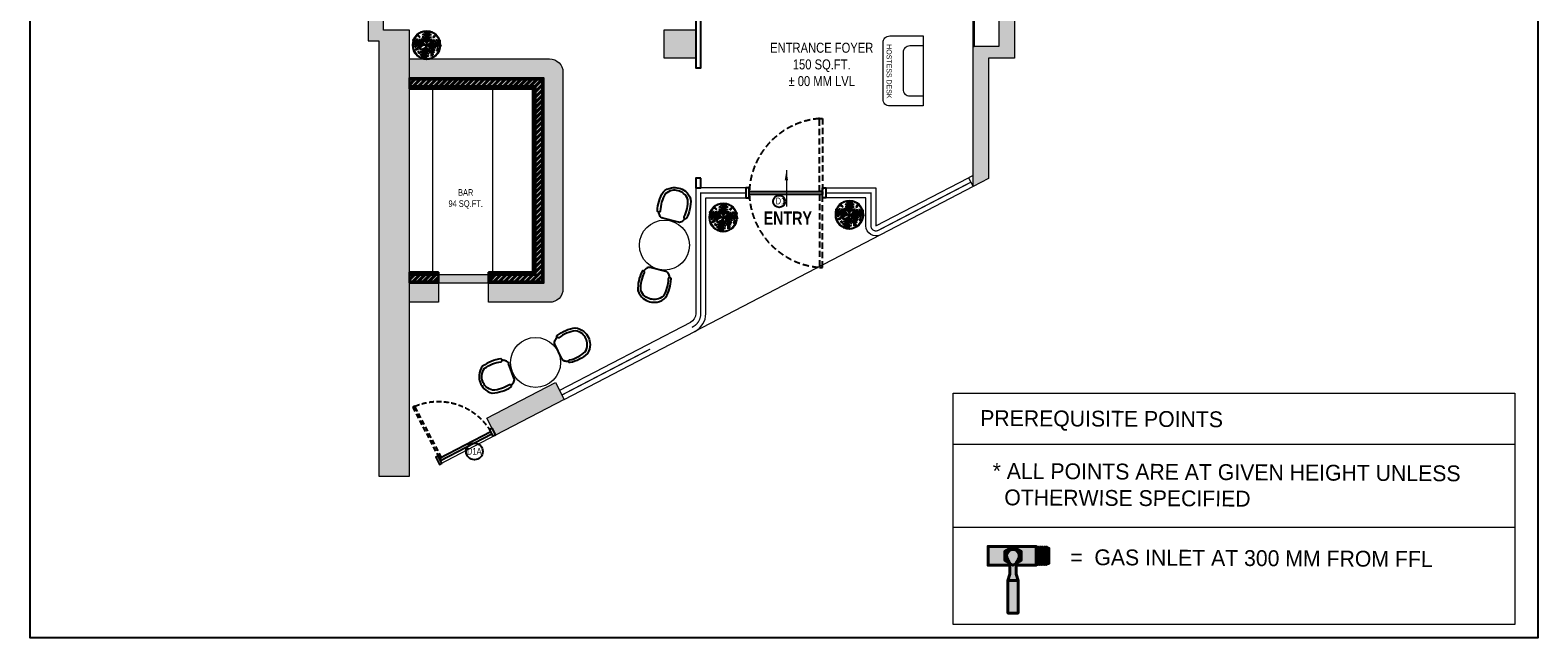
# Model space of a CAD drawing. Extents: x 3940905 to 4145695, y 925352 to 1109797.
# Tile 4 of 256: x 3999191 to 4021778, y 1015833 to 1024945. Entities that reach past the tile are written whole.
import ezdxf

# ---------------------------------------------------------------- set-up
doc = ezdxf.new("R2010")
doc.units = 0
doc.header["$LTSCALE"] = 750
doc.header["$MEASUREMENT"] = 0
doc.linetypes.add('DASHED2', pattern=[0.375, 0.25, -0.125])
doc.layers.get('0').update_dxf_attribs({"linetype": 'CONTINUOUS', "lineweight": 0})
for name, color, linetype, lineweight in [('A_ FURN', 15, 'CONTINUOUS', 15), ('CIVIL WALLS', 7, 'CONTINUOUS', 30), ('CKD-GAS', 1, 'CONTINUOUS', 40), ('CKD-Text', 7, 'CONTINUOUS', 0), ('COLUMN', 1, 'CONTINUOUS', 9), ('FACADE', 34, 'CONTINUOUS', 0), ('FURN', 15, 'CONTINUOUS', 5), ('HATCH', 7, 'CONTINUOUS', 0), ('plant', 72, 'CONTINUOUS', 25), ('PLANTERS', 92, 'CONTINUOUS', 9), ('PLANTS', 72, 'CONTINUOUS', 0), ('wall', 7, 'CONTINUOUS', 25)]:
    doc.layers.add(name, color=color, linetype=linetype, lineweight=lineweight)
for name, color, linetype in [('AR-FURNITURE', 34, 'CONTINUOUS'), ('DOOR', 44, 'CONTINUOUS'), ('GLASS', 5, 'CONTINUOUS'), ('S-Hatch_8', 7, 'CONTINUOUS'), ('TEXT', 7, 'CONTINUOUS')]:
    doc.layers.add(name, color=color, linetype=linetype)
doc.styles.add('ARA  TITLE BLOCK', font='times.ttf')
doc.styles.add('ARA-30', font='arial.ttf', dxfattribs={"width": 0.8, "height": 150})
doc.styles.add('ARA-75', font='arial.ttf', dxfattribs={"width": 0.8, "height": 150})
doc.styles.add('CKD_Dimension Text', font='BOOKOS.TTF')
doc.dimstyles.new('ARA-75', dxfattribs={"dimtxt": 150, "dimasz": 56.25, "dimexe": 0, "dimexo": 75, "dimgap": 7.5, "dimtad": 0, "dimdec": 0, "dimrnd": 5, "dimdsep": 46, "dimtxsty": 'ARA-75', "dimcen": 56.25, "dimdle": 56.25, "dimclrd": 256, "dimclre": 256, "dimclrt": 256, "dimazin": 3, "dimtfac": 1, "dimtdec": 0, "dimtix": 1, "dimtmove": 1, "dimatfit": 3, "dimfxl": 1, "dimtolj": 1, "dimlwd": 0, "dimlwe": 0, "dimarcsym": 0})

# ---------------------------------------------------------------- blocks, each defined once
blk = doc.blocks.new('gbdhsr')
at = {"layer": 'A_ FURN', "lineweight": 25}
blk.add_line((7562641, -860385), (7562884, -860385), dxfattribs=at)
blk.add_lwpolyline([(7562967, -860309, 0.417442), (7562987, -860297, 0.132147), (7562976, -860004, 0.146235), (7562870, -859909, 0.210467), (7562655, -859909, 0.146235), (7562549, -860004, 0.132147), (7562538, -860297, 0.430318), (7562558, -860309), (7562566, -860307, 0.405791), (7562578, -860287, -0.129483), (7562588, -860022, -0.13964), (7562672, -859947, -0.20833), (7562853, -859947, -0.13964), (7562937, -860022, -0.129483), (7562947, -860287, 0.405606), (7562959, -860307)], format="xyb", close=True, dxfattribs=at)
at = {"layer": 'A_ FURN', "elevation": 0}
blk.add_lwpolyline([(7562641, -860385, -0.242064), (7562588, -860354, -0.020734), (7562559, -860309), (7562566, -860307, 0.405791), (7562578, -860287, -0.129483), (7562588, -860022, -0.13964), (7562672, -859947, -0.20833), (7562853, -859947, -0.13964), (7562937, -860022, -0.129483), (7562947, -860287, 0.405164), (7562959, -860307), (7562966, -860309, -0.0202), (7562936, -860354, -0.238331), (7562884, -860385)], format="xyb", close=True, dxfattribs=at)
at = {"layer": 'A_ FURN', "lineweight": 25}
for centre, radius, start, end in [((7563119, -859981), 649, 210.3761, 215.1274), ((7562385, -859968), 673, 324.9923, 329.6212), ((7562645, -860318), 67.1, 212.2664, 266.6964), ((7562880, -860318), 67.5, 273.422, 327.0432)]:
    blk.add_arc(centre, radius, start, end, dxfattribs=at)
blk = doc.blocks.new('6')
at = {"color": 64, "true_color": 0x6f9400}
for p in [(6566, 609), (6541.4, 588.3), (6590.6, 588.3), (6570.3, 559.4)]:
    blk.add_line(p, (6566, 584), dxfattribs=at)
for centre, radius, start, end in [((6561.4, 602.6), 5.77, 36.29, 99.6243), ((6556.7, 595.9), 13, 44.0763, 73.3794), ((6561.4, 599.9), 5.77, 36.29, 99.6243), ((6556.7, 593.1), 13, 44.0763, 73.3794), ((6570.7, 602.6), 5.77, 80.3757, 143.71), ((6575.3, 595.9), 13, 106.6206, 135.9237), ((6570.7, 599.9), 5.77, 80.3757, 143.71), ((6575.3, 593.1), 13, 106.6206, 135.9237), ((6546.9, 582.6), 5.77, 116.29, 179.6243), ((6552.7, 576.8), 13, 124.0763, 153.3794), ((6548.5, 591.8), 5.77, 160.3757, 223.71), ((6556, 595.2), 13, 186.6206, 215.9237), ((6549.6, 582.2), 5.77, 116.29, 179.6243), ((6555.4, 576.4), 13, 124.0763, 153.3794), ((6551.2, 591.3), 5.77, 160.3757, 223.71), ((6558.6, 594.8), 13, 186.6206, 215.9237), ((6548.9, 576.9), 2.88, 139.742, 258.7475), ((6554.2, 578.7), 7.99, 105.2489, 175.3937), ((6558.3, 573.7), 13.4, 111.3712, 155.0366), ((6552.8, 579.2), 6.25, 184.618, 228.2106), ((6556.7, 593), 7.99, 164.6063, 234.7511), ((6562.3, 596.3), 13.4, 184.9634, 228.6288), ((6558.6, 577.9), 7.99, 105.2489, 175.3937), ((6562.8, 572.9), 13.4, 111.3712, 155.0366), ((6554.9, 576), 2.88, 139.742, 258.7475), ((6555.5, 599.8), 2.88, 139.742, 258.7475), ((6577.6, 559.6), 27, 115.4772, 156.6585), ((6561.1, 592.2), 7.99, 164.6063, 234.7511), ((6559.4, 602), 6.25, 184.618, 228.2106), ((6566.8, 595.5), 13.4, 184.9634, 228.6288), ((6558.7, 580.7), 4.35, 144.9865, 244.4034), ((6562.4, 576.8), 7.79, 83.4259, 183.6346), ((6565.9, 572.9), 11.8, 101.6665, 163.1878), ((6567.5, 584.8), 12.5, 187.5759, 215.8942), ((6558.3, 586.3), 7.79, 3.4259, 103.6346), ((6555.1, 582.2), 11.8, 21.6665, 83.1878), ((6565, 592), 7.79, 156.3654, 256.5741), ((6569.7, 594.5), 11.8, 176.8122, 238.3335), ((6554.6, 589.8), 13.4, 31.3712, 75.0366), ((6558.8, 594.7), 7.99, 25.2489, 95.3937), ((6558.8, 590.2), 7.99, 25.2489, 95.3937), ((6554.6, 585.2), 13.4, 31.3712, 75.0366), ((6554.9, 583.8), 11.8, 286.8122, 348.3335), ((6558.8, 580.3), 7.79, 266.3654, 6.5741), ((6561.2, 583), 2.81, 114.2257, 255.1279), ((6563.4, 583.7), 3.9, 150.4398, 228.6694), ((6566.6, 578.4), 6.48, 161.4477, 239.3672), ((6581.9, 582.7), 21.1, 185.4007, 208.139), ((6573.7, 586.3), 7.79, 76.3654, 176.5741), ((6573.2, 594.7), 7.99, 84.6063, 154.7511), ((6577.4, 589.8), 13.4, 104.9634, 148.6288), ((6577.4, 585.2), 13.4, 104.9634, 148.6288), ((6573.2, 590.2), 7.99, 84.6063, 154.7511), ((6577, 582.2), 11.8, 96.8122, 158.3335), ((6574, 583), 7.79, 193.4259, 293.6346), ((6576.5, 587.7), 11.8, 211.6665, 273.1878), ((6562.3, 594.5), 11.8, 301.6665, 3.1878), ((6566.1, 572.9), 11.8, 16.8122, 78.3335), ((6567, 592), 7.79, 283.4259, 23.6346), ((6569.6, 576.8), 7.79, 356.3654, 96.5741), ((6565.2, 595.5), 13.4, 311.3712, 355.0366), ((6569.2, 572.9), 13.4, 24.9634, 68.6288), ((6570.9, 592.2), 7.99, 305.2489, 15.3937), ((6573.4, 577.9), 7.99, 4.6063, 74.7511), ((6582.6, 594.8), 5.77, 80.3757, 143.71), ((6587.2, 588), 13, 106.6206, 135.9237), ((6569.7, 596.3), 13.4, 311.3712, 355.0366), ((6573.7, 573.7), 13.4, 24.9634, 68.6288), ((6575.4, 593), 7.99, 305.2489, 15.3937), ((6577.9, 578.7), 7.99, 4.6063, 74.7511), ((6587.7, 588.3), 13, 234.0763, 263.3794), ((6573.4, 594.8), 13, 324.0763, 353.3794), ((6576.6, 576.4), 13, 26.6206, 55.9237), ((6580.8, 591.3), 5.77, 316.29, 19.6243), ((6582.4, 582.2), 5.77, 0.3757, 63.71), ((6576, 595.2), 13, 324.0763, 353.3794), ((6583.5, 591.8), 5.77, 316.29, 19.6243), ((6558.8, 578.2), 6.25, 184.618, 228.2106), ((6557, 572.3), 2.85, 167.0577, 302.8533), ((6557, 568.2), 2.85, 167.0577, 302.8533), ((6558.6, 573.9), 4, 185.1845, 268.654), ((6558.6, 569.9), 4, 185.1845, 268.654), ((6560.3, 575), 3.83, 138.8744, 278.9763), ((6563.6, 576.8), 6.25, 173.7536, 244.097), ((6555, 580.8), 13.4, 294.9634, 338.6288), ((6560, 576.6), 7.99, 274.6063, 344.7511), ((6555.7, 576.3), 13.4, 294.9634, 338.6288), ((6560.8, 572.1), 7.99, 274.6063, 344.7511), ((6558.4, 573.4), 13, 296.6206, 325.9237), ((6564.2, 567.5), 5.77, 270.3757, 333.71), ((6558.9, 570.7), 13, 296.6206, 325.9237), ((6564.7, 564.9), 5.77, 270.3757, 333.71), ((6577.5, 584.8), 13.4, 221.3712, 265.0366), ((6574.2, 579.1), 7.99, 215.2489, 285.3937), ((6578.3, 580.3), 13.4, 221.3712, 265.0366), ((6575, 574.6), 7.99, 215.2489, 285.3937), ((6576.8, 576.6), 13, 234.0763, 263.3794), ((6573.3, 569.2), 5.77, 226.29, 289.6243), ((6577.3, 573.9), 13, 234.0763, 263.3794), ((6573.8, 566.5), 5.77, 226.29, 289.6243), ((6581.2, 570.4), 2.88, 101.2525, 220.258), ((6585.1, 568.1), 6.25, 131.7894, 175.382), ((6584.3, 580.8), 5.77, 226.29, 289.6243)]:
    blk.add_arc(centre, radius, start, end, dxfattribs=at)
blk = doc.blocks.new('vvbg')
at = {"layer": 'PLANTERS', "color": 34}
for radius in [215, 202]:
    blk.add_circle((2, 11), radius, dxfattribs=at)
at = {"layer": 'plant', "xscale": 8.600299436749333, "yscale": 8.600299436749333, "zscale": 8.600299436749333, "rotation": 2.14003837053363}
blk.add_blockref('6', (-56240, -7117), dxfattribs=at)
blk = doc.blocks.new('COLUMN')
at = {"layer": 'COLUMN'}
h = blk.add_hatch(color=1, dxfattribs=at)
h.dxf.hatch_style = 1
h.paths.add_polyline_path([(2683499, 965771), (2684448, 965771), (2684448, 965331), (2683499, 965331)])
h.paths.add_polyline_path([(2684238, 970191), (2683499, 970191), (2683499, 969191), (2684238, 969191)])
h.paths.add_polyline_path([(2687443, 969266), (2687038, 969266), (2687038, 970031), (2687443, 970031)])
h.paths.add_polyline_path([(2687108, 972041), (2687644, 972041), (2687644, 971756), (2687108, 971756)])
h.paths.add_polyline_path([(2683499, 973491), (2684408, 973491), (2684408, 973041), (2683499, 973041)])
h.paths.add_polyline_path([(2683649, 975761), (2683978, 975761), (2683978, 975211), (2683649, 975211)])
h.paths.add_polyline_path([(2686978, 975811), (2687728, 975811), (2687728, 975476), (2686978, 975476)])
h.paths.add_polyline_path([(2689869, 975851), (2689028, 975851), (2689028, 975556), (2689869, 975556)])
h.paths.add_polyline_path([(2686978, 973346), (2687644, 973346), (2687644, 973116), (2686978, 973116)])
h.paths.add_polyline_path([(2683824, 977646), (2684029, 977646), (2684029, 977211), (2683824, 977211)])
h.paths.add_polyline_path([(2683824, 979911), (2684104, 979911), (2684104, 980241), (2683824, 980241)])
h.paths.add_polyline_path([(2687804, 979891), (2688004, 979891), (2688004, 980241), (2687804, 980241)])
h.paths.add_polyline_path([(2691584, 979836), (2692014, 979836), (2692014, 980241), (2691584, 980241)])
h.paths.add_polyline_path([(2691696, 977346), (2692014, 977346), (2692014, 976786), (2691696, 976786)])
h.paths.add_polyline_path([(2687443, 965841), (2686813, 965841), (2686813, 965401), (2687443, 965401)])
h.paths.add_polyline_path([(2687468, 963421), (2686703, 963421), (2686703, 962976), (2687468, 962976)])
h.paths.add_polyline_path([(2684168, 963191), (2683399, 963191), (2683399, 962446), (2684168, 962446)])
h.paths.add_polyline_path([(2684448, 958916), (2683399, 958916), (2683399, 959356), (2684448, 959356)])
h.paths.add_polyline_path([(2684448, 957356), (2683414, 957356), (2683414, 956916), (2684448, 956916)])
h.paths.add_polyline_path([(2687458, 957436), (2686708, 957436), (2686708, 956996), (2687458, 956996)])
h.paths.add_polyline_path([(2687453, 959516), (2686693, 959516), (2686693, 959086), (2687453, 959086)])
h.paths.add_polyline_path([(2683414, 953326), (2684313, 953326), (2684313, 953776), (2683414, 953776)])
h.paths.add_polyline_path([(2683294, 952396), (2683768, 952396), (2683768, 951976), (2683294, 951976)])
h.paths.add_polyline_path([(2682464, 977841), (2681834, 977841), (2681834, 977051), (2682464, 977051)])
at = {"color": 2}
blk.add_lwpolyline([(2683294, 952396), (2683768, 952396), (2683768, 951976), (2683294, 951976)], close=True, dxfattribs=at)
at = {"layer": 'COLUMN', "color": 1}
blk.add_lwpolyline([(2683294, 952396), (2683768, 952396), (2683768, 951976), (2683294, 951976)], close=True, dxfattribs=at)
blk = doc.blocks.new('door')
at = {"layer": 'DOOR', "color": 8, "linetype": 'DASHED2', "ltscale": 0.5}
blk.add_lwpolyline([(3969778, 1012263), (3969778, 1011167), (3969734, 1011167), (3969734, 1012263)], close=True, dxfattribs=at)
at = {"layer": 'DOOR'}
for points in [[(3968680, 1011220), (3968630, 1011220), (3968630, 1011070), (3968680, 1011070)], [(3968682, 1011167), (3969778, 1011167), (3969778, 1011123), (3968682, 1011123)], [(3969780, 1011220), (3969830, 1011220), (3969830, 1011070), (3969780, 1011070)]]:
    blk.add_lwpolyline(points, close=True, dxfattribs=at)
at = {"layer": 'DOOR', "color": 8, "linetype": 'DASHED2', "ltscale": 0.5}
blk.add_arc((3969824, 1011121), 1143, 94.5042, 177.6908, dxfattribs=at)
blk = doc.blocks.new('FFW')
at = {"layer": 'DOOR', "color": 8, "linetype": 'DASHED2', "ltscale": 0.5}
for points in [[(3982126, 1018852), (3982126, 1017756), (3982082, 1017756), (3982082, 1018852)], [(3982126, 1016616), (3982126, 1017712), (3982082, 1017712), (3982082, 1016616)]]:
    blk.add_lwpolyline(points, close=True, dxfattribs=at)
at = {"layer": 'DOOR'}
for points in [[(3981028, 1017809), (3980978, 1017809), (3980978, 1017659), (3981028, 1017659)], [(3981030, 1017756), (3982126, 1017756), (3982126, 1017712), (3981030, 1017712)], [(3982128, 1017809), (3982178, 1017809), (3982178, 1017659), (3982128, 1017659)]]:
    blk.add_lwpolyline(points, close=True, dxfattribs=at)
at = {"layer": 'DOOR', "color": 8, "linetype": 'DASHED2', "ltscale": 0.5}
for centre, start, end in [((3982172, 1017710), 94.5042, 177.6908), ((3982172, 1017758), 182.3092, 265.4958)]:
    blk.add_arc(centre, 1143, start, end, dxfattribs=at)
blk = doc.blocks.new('fffffff')
at = {"layer": 'CKD-GAS'}
for color, points in [(1, [(62188, -25567), (62188, -25797), (62171, -25797), (62168, -25796), (62138, -25745), (62038, -25745), (61988, -25831), (61988, -25567)]), (1, [(61988, -25831), (61988, -26076), (62188, -26076), (62188, -25865), (62171, -25865), (62168, -25866), (62138, -25917), (62038, -25917)]), (40, [(62351, -25777), (62697, -25777), (62697, -25885), (62351, -25885)])]:
    blk.add_hatch(color=color, dxfattribs=at).paths.add_polyline_path(points)
at = {"layer": 'CKD-GAS', "true_color": 0xf2f2f2}
blk.add_hatch(color=7, dxfattribs=at).paths.add_polyline_path([(62038, -25745), (61988, -25831), (62038, -25917), (62138, -25917), (62188, -25831), (62138, -25745)])
at = {"layer": 'CKD-GAS', "true_color": 0xe3e3e3}
for points in [[(62282, -25865), (62351, -25885), (62351, -25777), (62282, -25797), (62168, -25797, 0.003284), (62167, -25796, -0.092405), (62129, -25777, 2.004689), (62129, -25885, -0.101103), (62171, -25865), (62188, -25865)], [(62007, -26076), (62169, -26076), (62169, -26212), (62007, -26212)]]:
    blk.add_hatch(color=254, dxfattribs=at).paths.add_polyline_path(points)
at = {"layer": 'CKD-GAS', "color": 0}
for points in [[(62188, -25797), (62188, -25567), (61988, -25567), (61988, -26076), (62188, -26076), (62188, -25865)], [(62188, -25567), (62188, -25797), (62171, -25797), (62168, -25796), (62138, -25745), (62038, -25745), (61988, -25831), (61988, -25567), (62188, -25567)], [(62168, -25796), (62138, -25745), (62038, -25745), (61988, -25831), (62038, -25917), (62138, -25917), (62168, -25866)], [(61988, -25831), (61988, -26076), (62188, -26076), (62188, -25865), (62171, -25865), (62168, -25866), (62138, -25917), (62038, -25917), (61988, -25831), (61988, -26076)], [(62171, -25797), (62282, -25797)], [(62171, -25865), (62282, -25865)], [(62282, -25797), (62351, -25777)], [(62282, -25865), (62351, -25885)]]:
    blk.add_lwpolyline(points, dxfattribs=at)
for points in [[(62038, -25745), (61988, -25831), (62038, -25917), (62138, -25917), (62188, -25831), (62138, -25745)], [(62351, -25777), (62697, -25777), (62697, -25885), (62351, -25885)], [(62007, -26076), (62169, -26076), (62169, -26212), (62007, -26212)], [(61995, -26089), (62180, -26089), (62180, -26098), (61995, -26098)], [(61995, -26111), (62180, -26111), (62180, -26120), (61995, -26120)], [(61995, -26133), (62180, -26133), (62180, -26141), (61995, -26141)], [(61995, -26157), (62180, -26157), (62180, -26166), (61995, -26166)], [(61995, -26179), (62180, -26179), (62180, -26187), (61995, -26187)]]:
    blk.add_lwpolyline(points, close=True, dxfattribs=at)
for centre, radius, start, end in [((62088, -25831), 86.4, 30, 330), ((62088, -25831), 67.6, 52.9373, 307.0627), ((62199, -25683), 117, 233.0047, 256.0482), ((62199, -25979), 117, 103.9518, 126.9953)]:
    blk.add_arc(centre, radius, start, end, dxfattribs=at)

msp = doc.modelspace()

# ---------------------------------------------------------------- hatches: boundary and pattern name
at = {"layer": 'CIVIL WALLS', "true_color": 0x136734}
h = msp.add_hatch(dxfattribs=at)
h.set_pattern_fill('AR-CONC', color=116, scale=3)
h.set_pattern_definition([(50, (28934.255, 4338.479), (21.51780548, -1.88256405), [2.25, -24.75]), (355, (28934.255, 4338.479), (-4.16254001, 22.56576401), [1.8, -19.8]), (100.45144446, (28936.048, 4338.322), (17.3552654, 20.68319973), [1.91220576, -21.03426336]), (46.1842, (28934.255, 4344.479), (32.01723992, -4.96557842), [3.375, -37.125]), (96.6356355, (28936.923, 4344.065), (28.03985837, 29.22355802), [2.86831026, -31.5514128]), (351.184164, (28934.255, 4344.48), (28.03985835, 29.223558), [2.7, -29.70000003]), (21, (28937.255, 4342.979), (17.90721156, -12.07856672), [2.25, -24.75]), (326, (28937.255, 4342.979), (7.29945996, 21.75450135), [1.8, -19.8]), (71.45144474, (28938.747, 4341.972), (25.2066713, 9.67593458), [1.9122057, -21.03426336]), (37.5, (28934.255, 4338.4785), (0.36479566, 9.986815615), [0, -19.56, 0, -20.1, 0, -19.875]), (7.5, (28934.255, 4338.479), (7.892086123, 11.832351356), [0, -11.46, 0, -19.11, 0, -7.575]), (327.5, (28927.565, 4338.4785), (16.014673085, -0.676646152), [0, -7.5, 0, -23.4, 0, -31.05]), (317.5, (28924.565, 4338.479), (17.49558508, 3.00314947), [0, -9.75, 0, -15.54, 0, -22.05])])
h.paths.add_polyline_path([(4004872.7, 1024103.2), (4004872.7, 1024203.2), (4006860.2, 1024203.2), (4006860.2, 1021176.3), (4006095.2, 1021176.3), (4006095.2, 1021276.3), (4006760.2, 1021276.3), (4006760.2, 1024103.2)], flags=17)
h.paths.add_polyline_path([(4004872.7, 1024090.7), (4004872.7, 1024215.7), (4006872.7, 1024215.7), (4006872.7, 1021163.8), (4006082.7, 1021163.8), (4006082.7, 1021288.8), (4006747.7, 1021288.8), (4006747.7, 1024090.7)])
h = msp.add_hatch(dxfattribs=at)
h.set_pattern_fill('AR-CONC', color=116, scale=3)
h.set_pattern_definition([(50, (28934.255, 4838.479), (21.51780548, -1.88256405), [2.25, -24.75]), (355, (28934.255, 4838.479), (-4.16254001, 22.56576401), [1.8, -19.8]), (100.45144446, (28936.048, 4838.322), (17.3552654, 20.68319973), [1.91220576, -21.03426336]), (46.1842, (28934.255, 4844.479), (32.01723992, -4.96557842), [3.375, -37.125]), (96.6356355, (28936.923, 4844.065), (28.03985837, 29.22355802), [2.86831026, -31.5514128]), (351.184164, (28934.255, 4844.48), (28.03985835, 29.223558), [2.7, -29.70000003]), (21, (28937.255, 4842.979), (17.90721156, -12.07856672), [2.25, -24.75]), (326, (28937.255, 4842.979), (7.29945996, 21.75450135), [1.8, -19.8]), (71.45144474, (28938.747, 4841.972), (25.2066713, 9.67593458), [1.9122057, -21.03426336]), (37.5, (28934.255, 4838.4785), (0.36479566, 9.986815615), [0, -19.56, 0, -20.1, 0, -19.875]), (7.5, (28934.255, 4838.479), (7.892086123, 11.832351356), [0, -11.46, 0, -19.11, 0, -7.575]), (327.5, (28927.565, 4838.4785), (16.014673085, -0.676646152), [0, -7.5, 0, -23.4, 0, -31.05]), (317.5, (28924.565, 4838.479), (17.49558508, 3.00314947), [0, -9.75, 0, -15.54, 0, -22.05])])
h.paths.add_polyline_path([(4004872.7, 1021176.3), (4005307.7, 1021176.3), (4005307.7, 1021276.3), (4004872.7, 1021276.3)], flags=17)
h.paths.add_polyline_path([(4004872.7, 1021163.8), (4005307.7, 1021163.8), (4005307.7, 1021288.8), (4004872.7, 1021288.8)])
at = {"layer": 'FURN', "transparency": 33554495}
h = msp.add_hatch(color=32, dxfattribs=at)
h.dxf.hatch_style = 1
h.paths.add_polyline_path([(4005307.7, 1020863.8), (4004872.7, 1020863.8), (4004872.7, 1021313.8), (4005307.7, 1021313.8)], flags=17)
h.paths.add_polyline_path([(4005307.7, 1021153.8), (4006057.7, 1021153.8), (4006057.7, 1021276.3), (4005307.7, 1021276.3)], flags=17)
edge = h.paths.add_edge_path()
edge.add_line((4004872.7, 1024065.7), (4004872.7, 1024515.7))
edge.add_line((4004872.7, 1024515.7), (4006972.7, 1024515.7))
edge.add_arc((4006972.7, 1024315.7), 200, 360, 90, ccw=False)
edge.add_line((4007172.7, 1024315.7), (4007172.7, 1021063.8))
edge.add_arc((4006972.7, 1021063.8), 200, 270, 360, ccw=False)
edge.add_line((4006972.7, 1020863.8), (4006057.7, 1020863.8))
edge.add_line((4006057.7, 1020863.8), (4006057.7, 1021313.8))
edge.add_line((4006057.7, 1021313.8), (4006722.7, 1021313.8))
edge.add_line((4006722.7, 1021313.8), (4006722.7, 1024065.7))
edge.add_line((4006722.7, 1024065.7), (4004872.7, 1024065.7))
at = {"layer": 'HATCH'}
h = msp.add_hatch(color=8, dxfattribs=at)
h.dxf.hatch_style = 1
h.paths.add_polyline_path([(4016977.7, 1052791.6), (4004382.7, 1052791.6), (4004382.7, 1038746.6), (4004252.7, 1038746.6), (4004252.7, 1024783.6), (4004415.7, 1024783.6), (4004415.7, 1018259.6), (4004872.7, 1018259.6), (4004872.7, 1022833.6), (4004872.7, 1024946.6), (4004482.7, 1024946.6), (4004482.7, 1038516.6), (4004607.7, 1038516.6), (4004607.7, 1052561.6), (4016977.7, 1052561.6)])
h = msp.add_hatch(color=8, dxfattribs=at)
h.dxf.hatch_style = 1
h.paths.add_polyline_path([(4013317.7, 1022598.6), (4013317.7, 1024526.6), (4013317.7, 1024706.6), (4013706.7, 1024706.6), (4013706.7, 1026846.6), (4013766.7, 1026846.6), (4013766.7, 1041911.6), (4012836.7, 1041911.6), (4012836.7, 1042141.6), (4013936.7, 1042141.6), (4013936.7, 1024526.6), (4013547.7, 1024526.6), (4013547.7, 1022718.4)])
h = msp.add_hatch(color=8, dxfattribs=at)
h.dxf.hatch_style = 1
h.paths.add_polyline_path([(4007060.2, 1019663.5), (4007192.6, 1019409.1), (4006163.8, 1018873.3), (4006031.3, 1019127.7)])
at = {"layer": 'S-Hatch_8'}
h = msp.add_hatch(dxfattribs=at)
h.set_pattern_fill('ANSI31', color=6, scale=100)
h.set_pattern_definition([(45, (28934.255, 4338.479), (-8.838834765, 8.838834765), [])])
h.paths.add_polyline_path([(4004872.7, 1024090.7), (4004872.7, 1024215.7), (4006882.7, 1024215.7), (4006882.7, 1021163.8), (4006082.7, 1021163.8), (4006082.7, 1021288.8), (4006747.7, 1021288.8), (4006747.7, 1024090.7)])
h.paths.add_polyline_path([(4004872.7, 1024065.7), (4004872.7, 1024225.7), (4006872.7, 1024225.7), (4006872.7, 1021153.8), (4006057.7, 1021153.8), (4006057.7, 1021313.8), (4006722.7, 1021313.8), (4006722.7, 1024065.7)])
at = {"layer": 'S-Hatch_8', "true_color": 0xed1f24}
h = msp.add_hatch(dxfattribs=at)
h.set_pattern_fill('ANSI32', color=240, scale=150)
h.set_pattern_definition([(45, (28934.255, 4338.48), (-39.77475644, 39.77475644), []), (45, (28960.77, 4338.48), (-39.77475644, 39.77475644), [])])
h.paths.add_polyline_path([(4004872.7, 1024103.2), (4004872.7, 1024203.2), (4006860.2, 1024203.2), (4006860.2, 1021176.3), (4006095.2, 1021176.3), (4006095.2, 1021276.3), (4006760.2, 1021276.3), (4006760.2, 1024103.2)])
at = {"layer": 'S-Hatch_8'}
h = msp.add_hatch(dxfattribs=at)
h.set_pattern_fill('ANSI31', color=6, scale=100)
h.set_pattern_definition([(45, (28934.255, 4769.379), (-8.838834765, 8.838834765), [])])
h.paths.add_polyline_path([(4004872.7, 1021163.8), (4005307.7, 1021163.8), (4005307.7, 1021288.8), (4004872.7, 1021288.8)], flags=17)
h.paths.add_polyline_path([(4004872.7, 1021153.8), (4005307.7, 1021153.8), (4005307.7, 1021313.8), (4004872.7, 1021313.8)])
at = {"layer": 'S-Hatch_8', "true_color": 0xed1f24}
h = msp.add_hatch(dxfattribs=at)
h.set_pattern_fill('ANSI32', color=240, scale=150)
h.set_pattern_definition([(45, (28934.255, 4838.48), (-39.77475644, 39.77475644), []), (45, (28960.77, 4838.48), (-39.77475644, 39.77475644), [])])
h.paths.add_polyline_path([(4004872.7, 1021176.3), (4005307.7, 1021176.3), (4005307.7, 1021276.3), (4004872.7, 1021276.3)])

# ---------------------------------------------------------------- linework, layer by layer
for points in [[(4013317.7, 1022767.8), (4013248.5, 1022731.7), (4013317.7, 1022598.6)], [(4007060.2, 1019663.5), (4007192.6, 1019409.1), (4006163.8, 1018873.3), (4006031.3, 1019127.7)], [(4013019.8, 1019500.6), (4021434.4, 1019500.6), (4021434.4, 1016031.5), (4013019.8, 1016031.5)]]:
    msp.add_lwpolyline(points, close=True)
for points in [[(4013019.8, 1018739.7), (4021434.4, 1018739.7)], [(4013019.8, 1017493.8), (4021434.4, 1017493.8)]]:
    msp.add_lwpolyline(points)
at = {"layer": 'AR-FURNITURE'}
msp.add_lwpolyline([(3999191.1, 1054804.7), (4021777.6, 1054804.7), (4021777.6, 1015833), (3999191.1, 1015833)], close=True, dxfattribs=at)
at = {"layer": 'CIVIL WALLS', "color": 6}
for points in [[(4004872.7, 1024065.7), (4004872.7, 1024225.7), (4006882.7, 1024225.7), (4006882.7, 1021153.8), (4006057.7, 1021153.8), (4006057.7, 1021313.8), (4006722.7, 1021313.8), (4006722.7, 1024065.7)], [(4004872.7, 1021153.8), (4005307.7, 1021153.8), (4005307.7, 1021313.8), (4004872.7, 1021313.8)]]:
    msp.add_lwpolyline(points, close=True, dxfattribs=at)
at = {"layer": 'CIVIL WALLS', "color": 116, "true_color": 0x136734}
for points in [[(4004872.7, 1024090.7), (4004872.7, 1024215.7), (4006872.7, 1024215.7), (4006872.7, 1021163.8), (4006082.7, 1021163.8), (4006082.7, 1021288.8), (4006747.7, 1021288.8), (4006747.7, 1024090.7)], [(4004872.7, 1021163.8), (4005307.7, 1021163.8), (4005307.7, 1021288.8), (4004872.7, 1021288.8)]]:
    msp.add_lwpolyline(points, close=True, dxfattribs=at)
at = {"layer": 'CIVIL WALLS', "ltscale": 0.5}
for points in [[(4004872.7, 1024103.2), (4004872.7, 1024203.2), (4006860.2, 1024203.2), (4006860.2, 1021176.3), (4006095.2, 1021176.3), (4006095.2, 1021276.3), (4006760.2, 1021276.3), (4006760.2, 1024103.2), (4004872.7, 1024103.2)], [(4004872.7, 1021176.3), (4005307.7, 1021176.3), (4005307.7, 1021276.3), (4004872.7, 1021276.3)]]:
    msp.add_lwpolyline(points, close=True, dxfattribs=at)
at = {"layer": 'DOOR'}
for centre, radius in [((4010411.5, 1022376.1, 0), 89.3), ((4005846.8, 1018628.5, 0), 125.2)]:
    msp.add_circle(centre, radius, dxfattribs=at)
at = {"layer": 'FACADE', "color": 8, "lineweight": 0, "ltscale": 2}
for p, q in [((4011931.2, 1021876.6), (4009139, 1020422.6)), ((4006163.8, 1018873.3), (4005321.2, 1018434.6))]:
    msp.add_line(p, q, dxfattribs=at)
at = {"layer": 'FACADE', "color": 18, "true_color": 0x000000}
for points in [[(4013317.7, 1022598.6), (4011931.2, 1021876.6, -0.5629393), (4011712, 1022009.7), (4011712, 1022429), (4011112.2, 1022429), (4011112.2, 1022579), (4011862, 1022579), (4011862, 1022009.7), (4013248.5, 1022731.7)], [(4007192.6, 1019409.1), (4009151, 1020428.9, 0.2796403), (4009312.5, 1020695), (4009312.5, 1022429), (4009912.2, 1022429), (4009912.2, 1022579), (4009162.5, 1022579), (4009162.5, 1020695, -0.2796403), (4009081.7, 1020561.9), (4007123.4, 1019542.1)]]:
    msp.add_lwpolyline(points, format="xyb", close=True, dxfattribs=at)
at = {"layer": 'FURN', "lineweight": 0}
msp.add_line((4005287.7, 1021313.8), (4004872.7, 1021313.8), dxfattribs=at)
at = {"layer": 'FURN', "lineweight": 25}
for points in [[(4009237.5, 1025799.9), (4010465.1, 1025799.9), (4010465.1, 1025876.6), (4009161.7, 1025876.6), (4009161.7, 1024377.8), (4009237.5, 1024377.8)], [(4013317.7, 1024706.6), (4013335.7, 1024706.6), (4013335.7, 1025799.9), (4013317.7, 1025799.9)], [(4009237.5, 1022727.8), (4009161.7, 1022727.8), (4009161.7, 1022579), (4009237.5, 1022579)]]:
    msp.add_lwpolyline(points, close=True, dxfattribs=at)
at = {"layer": 'FURN'}
for points in [[(4012567.7, 1023807.7), (4012067.7, 1023807.7, -0.4142136), (4011967.7, 1023907.7), (4011967.7, 1024757.7, -0.4142136), (4012067.7, 1024857.7), (4012567.7, 1024857.7), (4012567.7, 1023807.7)], [(4012567.7, 1024707.7), (4012367.7, 1024707.7, 0.4142136), (4012267.7, 1024607.7), (4012267.7, 1024057.7, 0.4142139), (4012367.7, 1023957.7), (4012567.7, 1023957.7)]]:
    msp.add_lwpolyline(points, format="xyb", dxfattribs=at)
at = {"layer": 'FURN', "lineweight": 0}
msp.add_lwpolyline([(4004872.7, 1024065.7), (4004872.7, 1024515.7), (4006972.7, 1024515.7, -0.4142136), (4007172.7, 1024315.7), (4007172.7, 1021063.8, -0.4142136), (4006972.7, 1020863.8), (4006057.7, 1020863.8), (4006057.7, 1021313.8), (4006722.7, 1021313.8), (4006722.7, 1024065.7), (4004872.7, 1024065.7)], format="xyb", dxfattribs=at)
for points in [[(4005222.7, 1021313.8), (4005222.7, 1024065.7)], [(4006122.7, 1021313.8), (4006122.7, 1024065.7)]]:
    msp.add_lwpolyline(points, dxfattribs=at)
for points in [[(4005307.7, 1020863.8), (4004872.7, 1020863.8), (4004872.7, 1021313.8), (4005307.7, 1021313.8)], [(4005307.7, 1021153.8), (4006057.7, 1021153.8), (4006057.7, 1021276.3), (4005307.7, 1021276.3)]]:
    msp.add_lwpolyline(points, close=True, dxfattribs=at)
for centre in [(4008693, 1021721.8, -0.1), (4006762.1, 1019962.9, -0.1)]:
    msp.add_circle(centre, 375, dxfattribs=at)
at = {"layer": 'GLASS', "const_width": 19}
for points in [[(4009104.5, 1020488.7), (4009116.4, 1020494.9, 0.2796403), (4009237.5, 1020694.5), (4009237.5, 1022503.5), (4009912.2, 1022503.5)], [(4013283.1, 1022664.7), (4011896.6, 1021942.7, -0.5629393), (4011787, 1022009.2), (4011787, 1022503.5), (4011112.2, 1022503.5)]]:
    msp.add_lwpolyline(points, format="xyb", dxfattribs=at)
msp.add_lwpolyline([(4007158, 1019475.1), (4008479.8, 1020163.4)], dxfattribs=at)
at = {"layer": 'wall', "lineweight": 0, "ltscale": 2}
for points in [[(4016977.7, 1052791.6), (4004382.7, 1052791.6), (4004382.7, 1038746.6), (4004252.7, 1038746.6), (4004252.7, 1024783.6), (4004415.7, 1024783.6), (4004415.7, 1018259.6), (4004872.7, 1018259.6), (4004872.7, 1024946.6), (4004482.7, 1024946.6), (4004482.7, 1038516.6), (4004607.7, 1038516.6), (4004607.7, 1052561.6), (4016977.7, 1052561.6)], [(4007060.2, 1019663.5), (4007192.6, 1019409.1), (4006163.8, 1018873.3), (4006031.3, 1019127.7)]]:
    msp.add_lwpolyline(points, close=True, dxfattribs=at)
msp.add_lwpolyline([(4013317.7, 1022598.6), (4013317.7, 1024706.6), (4013706.7, 1024706.6), (4013706.7, 1026846.6), (4013766.7, 1026846.6), (4013766.7, 1041911.6), (4012836.7, 1041911.6), (4012836.7, 1042141.6), (4013936.7, 1042141.6), (4013936.7, 1024526.6), (4013547.7, 1024526.6), (4013547.7, 1022718.4), (4013317.7, 1022598.6)], dxfattribs=at)

# ---------------------------------------------------------------- block references
at = {"layer": 'CKD-GAS', "color": 0, "xscale": -1.411446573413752, "yscale": 1.411446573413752, "zscale": 1.411446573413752, "rotation": 89.99999999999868}
msp.add_blockref('fffffff', (3977455.4, 1104697.1, -4.8), dxfattribs=at)
at = {"layer": 'COLUMN'}
msp.add_blockref('COLUMN', (1325393.8, 72551.1), dxfattribs=at)
at = {"layer": 'DOOR'}
msp.add_blockref('FFW', (28934, 4769.4), dxfattribs=at)
at = {"layer": 'DOOR', "xscale": -0.7916666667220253, "yscale": 0.7916666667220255, "zscale": 0.7916666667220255, "rotation": 27.50747344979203}
msp.add_blockref('door', (7162504, 1760031.4), dxfattribs=at)
at = {"layer": 'FURN', "lineweight": 0, "xscale": -1}
for p, rotation in [((11551230.6, -1214.7), 345.783261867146), ((8030100.5, -5441387.4), 295.4163685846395)]:
    msp.add_blockref('gbdhsr', p, dxfattribs=dict(at, rotation=rotation))
at = {"layer": 'FURN', "lineweight": 0}
for p, rotation in [((11128437, -1670021.6), 165.7832618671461), ((5761153.8, -6386682.5), 109.8191710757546)]:
    msp.add_blockref('gbdhsr', p, dxfattribs=dict(at, rotation=rotation))
at = {"layer": 'PLANTS', "xscale": -1}
for p in [(4005131, 1024709.7), (4009575.4, 1022125.8), (4011465.6, 1022165.7)]:
    msp.add_blockref('vvbg', p, dxfattribs=at)

# ---------------------------------------------------------------- texts
at = {"color": 18, "true_color": 0x000000, "insert": (4009956.5, 1024756.1), "char_height": 150, "width": 2186.013, "attachment_point": 1, "style": 'ARA-30'}
msp.add_mtext('\\pxqc;ENTRANCE FOYER\\P150 SQ.FT. \\P%%P 00 MM LVL', dxfattribs=at)
at = {"insert": (4009473.1, 1022225.9), "char_height": 200, "width": 2136.013, "attachment_point": 1, "style": 'ARA-30'}
msp.add_mtext('\\pxqc;{\\fStylus BT|b1|i0|c0|p34;ENTRY }', dxfattribs=at)
at = {"layer": 'CKD-Text', "char_height": 237.6, "attachment_point": 2, "rotation": 359.69139, "style": 'CKD_Dimension Text'}
for s, insert, width in [('{\\fCentury Gothic|b0|i0|c0|p34;PREREQUISITE POINTS}', (4015242.7, 1019238.5), 4100.841), ('\\pxql;{\\fCentury Gothic|b0|i0|c0|p34;* ALL POINTS ARE AT GIVEN HEIGHT UNLESS\\P  OTHERWISE SPECIFIED}', (4019204.9, 1018425.3), 11187.85), ('\\pxql;{\\fCentury Gothic|b0|i0|c0|p34;=  GAS INLET AT 300 MM FROM FFL}', (4020366.6, 1017132.3), 11187.85)]:
    msp.add_mtext(s, dxfattribs=dict(at, insert=insert, width=width))
at = {"layer": 'DOOR', "char_height": 100, "attachment_point": 1, "style": 'ARA-30'}
for s, insert in [('D1', (4010359.4, 1022433.5, 0)), ('D1A', (4005736.2, 1018680.8, 0))]:
    msp.add_mtext_dynamic_manual_height_columns(s, width=198, gutter_width=750, heights=[0], dxfattribs=dict(at, insert=insert))
at = {"layer": 'TEXT', "insert": (4012020.6, 1023919), "char_height": 75, "width": 1211.556, "attachment_point": 9, "rotation": 270.00001, "style": 'ARA-30'}
msp.add_mtext('HOSTESS DESK', dxfattribs=at)
at = {"layer": 'TEXT', "insert": (4005239.2, 1022560.8, 0.1), "char_height": 100, "width": 952.75, "attachment_point": 1, "style": 'ARA-30'}
msp.add_mtext('\\pxqc;BAR  \\P94 SQ.FT. ', dxfattribs=at)

# ---------------------------------------------------------------- leaders
msp.add_leader([(4010520.3, 1022843.6), (4010520.3, 1022300)], dimstyle='ARA-75', override={"dimasz": 150, "dimtxsty": 'ARA  TITLE BLOCK', "dimfxl": 80000, "dimfxlon": 1})

doc.saveas('drawing.dxf')
